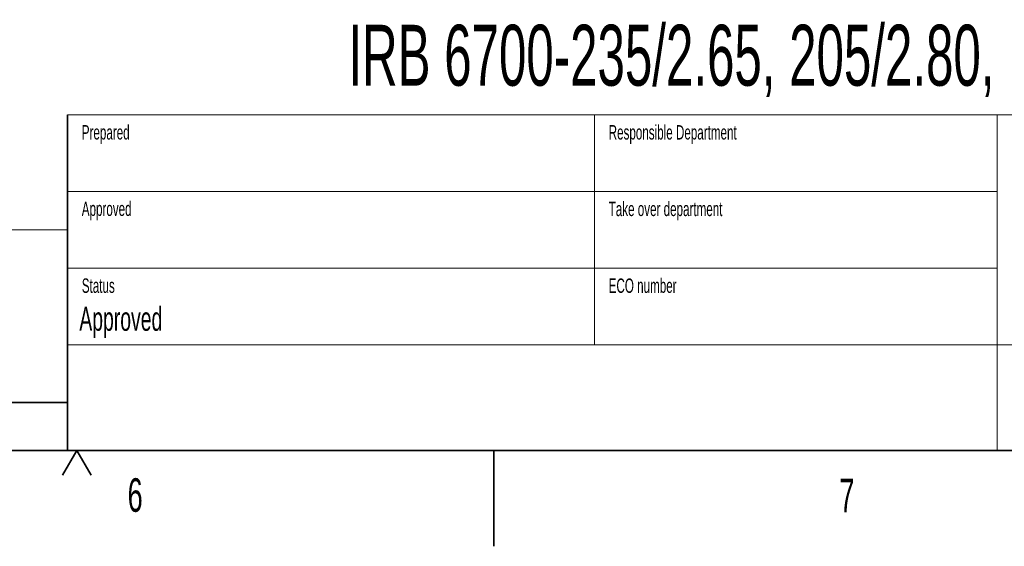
# Model space of a CAD drawing. Header units: millimetres. Extents: x 0 to 12429, y 0 to 8400.
# Tile 79 of 138: x 7961 to 10015, y 0 to 1098. Entities that reach past the tile are written whole.
import ezdxf

# ---------------------------------------------------------------- set-up
doc = ezdxf.new("R2010")
doc.units = ezdxf.units.MM
doc.header["$LTSCALE"] = 20
doc.styles.add('SLDTEXTSTYLE0', font='TXT', dxfattribs={"width": 0.605})

msp = doc.modelspace()

# ---------------------------------------------------------------- linework, layer by layer
at = {"color": 7, "linetype": 'Continuous', "lineweight": 18}
for p, q in [((8060, 900), (11720, 900)), ((9160, 900), (9160, 420)), ((10000, 900), (10000, 200)), ((8060, 740), (10000, 740)), ((8060, 660), (5500, 660)), ((8060, 580), (10000, 580)), ((8060, 420), (11720, 420))]:
    msp.add_line(p, q, dxfattribs=at)
at = {"color": 7, "linetype": 'Continuous', "lineweight": 35}
for p, q in [((8060, 900), (8060, 200)), ((5500, 300), (8060, 300)), ((400, 200), (11720, 200)), ((8080, 200), (8050, 148.038476)), ((8080, 200), (8110, 148.038476)), ((8950, 0), (8950, 200))]:
    msp.add_line(p, q, dxfattribs=at)

# ---------------------------------------------------------------- texts
at = {"color": 7, "linetype": 'Continuous', "lineweight": 0, "attachment_point": 1, "style": 'SLDTEXTSTYLE0'}
for s, insert, char_height in [('IRB 6700-235/2.65, 205/2.80, 175/3.05, 150/3.20', (8646.533547, 1087.548775), 127), ('Prepared', (8090.090318, 878.261203), 30), ('Responsible Department', (9189.625529, 878.248629), 30), ('Approved', (8090.087412, 718.845242), 30), ('Take over department', (9189.604308, 718.561101), 30), ('Status', (8090.10305, 558.4979), 30), ('ECO number', (9189.604308, 558.4979), 30), ('Approved', (8084.937029, 499.366052), 50), ('6', (8185.722687, 141.923722), 70), ('7', (9671.037842, 141.097778), 70)]:
    msp.add_mtext(s, dxfattribs=dict(at, insert=insert, char_height=char_height))

doc.saveas('drawing.dxf')
